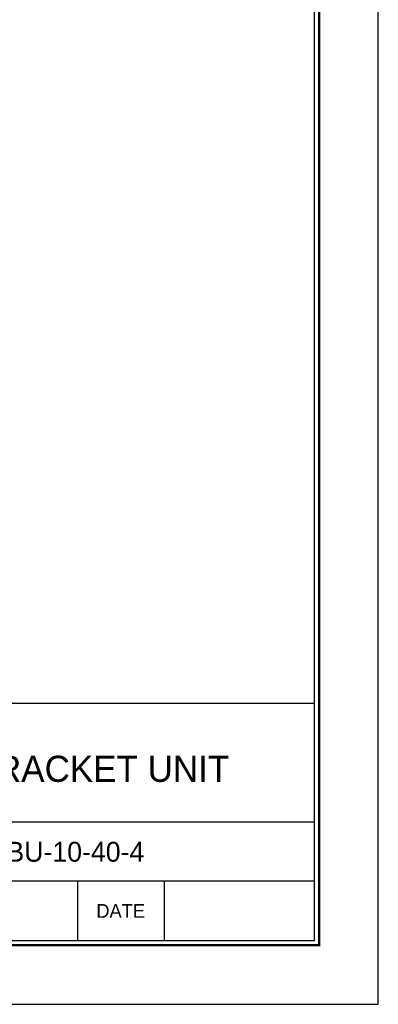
# Model space of a CAD drawing. Header units: millimetres. Extents: x 1047 to 1544, y 653 to 1004.
# Tile 4 of 6: x 1478 to 1544, y 653 to 833. Entities that reach past the tile are written whole.
import ezdxf
from ezdxf.enums import TextEntityAlignment as Align

# ---------------------------------------------------------------- set-up
doc = ezdxf.new("R2010")
doc.units = ezdxf.units.MM
doc.layers.add('Z5', color=7, linetype='Continuous')
doc.layers.add('Z7', color=7, linetype='Continuous')

# ---------------------------------------------------------------- blocks, each defined once
blk = doc.blocks.new('란표제')
at = {"layer": 'Z7', "color": 0}
for p, q in [((297, 0), (297, 210)), ((0, 0), (297, 0))]:
    blk.add_line(p, q, dxfattribs=at)
at = {"layer": 'Z7'}
for p, q in [((290, 33), (160, 33)), ((290, 20), (186, 20)), ((290, 13.5), (241, 13.5)), ((264, 13.5), (264, 7)), ((273.5, 13.5), (273.5, 7))]:
    blk.add_line(p, q, dxfattribs=at)
at = {"layer": 'Z7', "const_width": 0.25}
blk.add_lwpolyline([(290.5, 6.5), (290.5, 203.5), (10, 203.5), (10, 6.5)], close=True, dxfattribs=at)
at = {"layer": 'Z7'}
blk.add_lwpolyline([(290, 7), (290, 203), (10.5, 203), (10.5, 7)], close=True, dxfattribs=at)
at = {"layer": 'Z5', "ltscale": 0.5}
for tag, p, height in [('TITLE', (237.17, 24.41), 2.5), ('도번', (251.18, 15.64), 2.5), ('SCALE', (253.78, 9.55), 1.2), ('DATE', (277.02, 9.51), 1.2)]:
    blk.add_attdef(tag, p, '', height=height, dxfattribs=at)
at = {"layer": 'Z7'}
blk.add_text('DATE', height=1.5, dxfattribs=at).set_placement((268.75, 10.25), align=Align.MIDDLE_CENTER)
for tag, p in [('필렛', (179.25, 10.9)), ('모따기', (179.25, 8.3))]:
    blk.add_attdef(tag, text='', height=1.15, dxfattribs=at).set_placement(p, align=Align.MIDDLE_LEFT)

msp = doc.modelspace()

# ---------------------------------------------------------------- block references
at = {"ltscale": 5}
ref = msp.add_blockref('란표제', (1047.1638, 652.5584), dxfattribs=dict(at, xscale=1.67280711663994, yscale=1.67280711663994, zscale=1.67280711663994))
ref.add_attrib('TITLE', 'MOTOR BRACKET UNIT', (1443.8963, 693.3848), dxfattribs={"layer": 'Z5', "ltscale": 0.5, "height": 4.8})
ref.add_attrib('도번', 'C-SBU-10-40-4', (1467.3414, 678.7252), dxfattribs={"layer": 'Z5', "ltscale": 0.5, "height": 3.659507})

doc.saveas('drawing.dxf')
